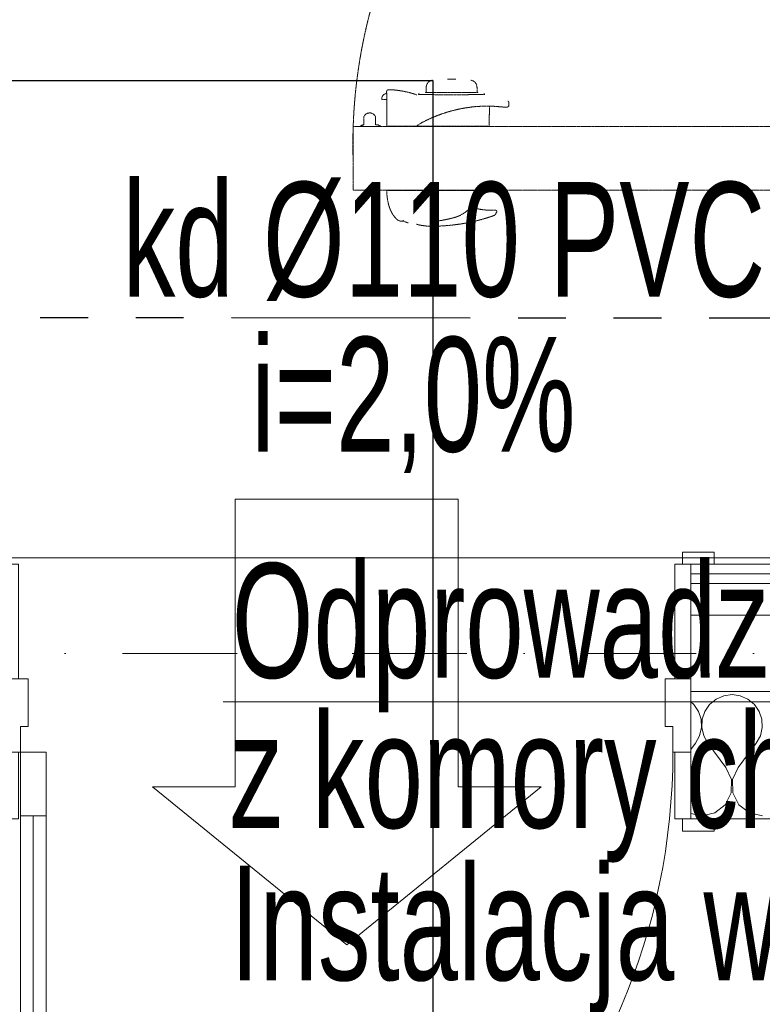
# Model space of a CAD drawing. Header units: centimetres. Extents: x -9388 to 91680, y -1419244 to 50347.
# Tile 11 of 183: x 12226 to 13391, y -711091 to -709545. Entities that reach past the tile are written whole.
import ezdxf
from ezdxf.enums import TextEntityAlignment as Align

# ---------------------------------------------------------------- set-up
doc = ezdxf.new("R2010")
doc.units = ezdxf.units.CM
for name, pattern in [('DASHED', [0.75, 0.5, -0.25]), ('Kropki i Kreski', [360, 180, -90, 0, -90]), ('PHANTOM', [2.5, 1.25, -0.25, 0.25, -0.25, 0.25, -0.25])]:
    doc.linetypes.add(name, pattern=pattern)
for name, color, linetype in [('! Strefy Powierzchnie', 7, 'Continuous'), ('Drzwi ArchiCAD', 7, 'Continuous'), ('Osie', 7, 'Continuous')]:
    doc.layers.add(name, color=color, linetype=linetype)
for name, color, linetype, lineweight in [('0_Nr_pióra__101', 7, 'Continuous', 5), ('Drzwi ArchiCAD_Nr_pióra__1', 7, 'Continuous', 13), ('Drzwi ArchiCAD_Nr_pióra__23', 7, 'Continuous', 15), ('Drzwi ArchiCAD_Nr_pióra__3', 7, 'Continuous', 13), ('Drzwi ArchiCAD_Nr_pióra__41', 7, 'Continuous', 15), ('Osie_Nr_pióra__1', 7, 'Continuous', 13), ('Osie_Nr_pióra__4', 7, 'Continuous', 13), ('Q_ks_opis', 3, 'Continuous', 13), ('Q_opis', 3, 'Continuous', 13), ('Q_podkład', 8, 'Continuous', 9), ('Wnętrze - umeblowanie_Nr_pióra__101', 7, 'Continuous', 5), ('Ściany zewnętrzne_Nr_pióra__1', 7, 'Continuous', 13), ('Ściany zewnętrzne_Nr_pióra__174', 7, 'Continuous', 5), ('Ściany zewnętrzne_Nr_pióra__41', 7, 'Continuous', 15)]:
    doc.layers.add(name, color=color, linetype=linetype, lineweight=lineweight)
doc.layers.add('Q_kd', color=7, linetype='PHANTOM', lineweight=30, true_color=0x01ff01)
doc.layers.add('Q_uwagi', color=7, linetype='Continuous', lineweight=30, true_color=0xff0101, plot=False)
doc.styles.add('Arial Narrow_____', font='ARIALN.TTF', dxfattribs={"width": 0.8})
doc.styles.add('GENERATED_STYLE_3', font='calibri.ttf')

# ---------------------------------------------------------------- blocks, each defined once
blk = doc.blocks.new('Standardowy znacznik siatki')
at = {"layer": 'Osie_Nr_pióra__4', "linetype": 'Kropki i Kreski'}
blk.add_line((1000, 0), (17990.8, 0), dxfattribs=at)
at = {"layer": 'Osie_Nr_pióra__1', "style": 'GENERATED_STYLE_3'}
for tag, p in [('AC_MarkerText_1_0', (-125, 4.9)), ('AC_MarkerText_1_1', (19115.8, 4.9))]:
    blk.add_attdef(tag, text='', height=100, rotation=360, dxfattribs=at).set_placement(p, align=Align.MIDDLE_CENTER)
blk = doc.blocks.new('Drzwi 19')
at = {"layer": 'Drzwi ArchiCAD_Nr_pióra__1', "color": 8, "linetype": 'Continuous'}
for p, q in [((-540, -265), (-540, -215)), ((540, -265), (540, -215)), ((-540, -280), (-540, -265)), ((540, -280), (540, -265)), ((-540, -295), (-540, -280)), ((540, -295), (540, -280)), ((-540, -295), (-577, -295)), ((540, -295), (577, -295))]:
    blk.add_line(p, q, dxfattribs=at)
at = {"layer": 'Drzwi ArchiCAD_Nr_pióra__23', "color": 8, "linetype": 'Continuous'}
for p, q in [((-512, 0), (-540, 0)), ((-540, 0), (-540, -115)), ((-512, -40), (-512, 0)), ((540, 0), (512, 0)), ((512, 0), (512, -40)), ((540, -115), (540, 0)), ((-500, -40), (-512, -40)), ((-500, -115), (-500, -40)), ((512, -40), (500, -40)), ((500, -40), (500, -115)), ((-540, -115), (-500, -115)), ((500, -115), (540, -115))]:
    blk.add_line(p, q, dxfattribs=at)
at = {"layer": 'Drzwi ArchiCAD_Nr_pióra__3', "color": 8, "linetype": 'Continuous'}
for p, q in [((472, 924), (472, 1024)), ((472, 1024), (512, 1024)), ((512, 1024), (512, 924)), ((472, 924), (492, 924)), ((472, 100), (472, 924)), ((512, 924), (472, 924)), ((492, 924), (512, 924)), ((492, 100), (492, 924)), ((492, 924), (492, 100)), ((492, 924), (492, 100)), ((512, 924), (512, 100)), ((-527, 124), (-577, 124)), ((-577, 124), (-577, 105)), ((-527, 105), (-527, 124)), ((577, 124), (527, 124)), ((527, 124), (527, 105)), ((577, 105), (577, 124)), ((-577, 105), (-527, 105)), ((-515, 105), (-540, 105)), ((-540, 105), (-540, 0)), ((-515, 0), (-515, 105)), ((492, 100), (472, 100)), ((472, 0), (472, 100)), ((472, 100), (512, 100)), ((512, 100), (492, 100)), ((512, 100), (512, 0)), ((540, 105), (515, 105)), ((515, 105), (515, 0)), ((527, 105), (577, 105)), ((540, 0), (540, 105)), ((-540, 0), (-515, 0)), ((512, 0), (472, 0)), ((515, 0), (540, 0)), ((-515, -115), (-540, -115)), ((-540, -115), (-540, -295)), ((-515, -295), (-515, -115)), ((540, -115), (515, -115)), ((515, -115), (515, -295)), ((540, -295), (540, -115)), ((-527, -295), (-577, -295)), ((-577, -295), (-577, -314)), ((-540, -295), (-515, -295)), ((-527, -314), (-527, -295)), ((515, -295), (540, -295)), ((577, -295), (527, -295)), ((527, -295), (527, -314)), ((577, -314), (577, -295)), ((-577, -314), (-527, -314)), ((527, -314), (577, -314))]:
    blk.add_line(p, q, dxfattribs=at)
blk.add_arc((512, 0), 1024, 90, 180, dxfattribs=at)
at = {"layer": 'Drzwi ArchiCAD_Nr_pióra__41', "color": 8, "linetype": 'Continuous'}
for p, q in [((-540, 105), (-577, 105)), ((-540, 0), (-540, 105)), ((540, 0), (540, 105)), ((540, 105), (577, 105)), ((-540, -95), (-540, 0)), ((540, -95), (540, 0)), ((-540, -115), (-540, -95)), ((540, -115), (540, -95)), ((-540, -215), (-540, -115)), ((540, -215), (540, -115))]:
    blk.add_line(p, q, dxfattribs=at)
blk = doc.blocks.new('PAB.01_RZUT PRZYZIEMIA')
at = {"layer": '! Strefy Powierzchnie', "color": 8, "linetype": 'Continuous', "lineweight": 0, "flags": 128}
blk.add_lwpolyline([(42139, -704614.2), (42139, -710390.3), (43599, -710390.3), (43599, -708777.6), (43504, -708777.6), (43504, -708187.3), (43504, -706869.3), (43504, -706759.3), (45374, -706759.3), (45374, -704614.2)], close=True, dxfattribs=at)
at = {"layer": '0_Nr_pióra__101', "color": 8, "linetype": 'Continuous', "flags": 128}
blk.add_lwpolyline([(42914, -710297.8), (42564, -710297.8), (42564, -710749.8), (42434, -710749.8), (42739, -710997.8), (43044, -710749.8), (42914, -710749.8)], close=True, dxfattribs=at)
at = {"layer": 'Wnętrze - umeblowanie_Nr_pióra__101', "color": 8, "linetype": 'DASHED'}
for p, q in [((42897.2, -709638.3), (42910.2, -709638.3)), ((42897.2, -709638.3), (42910.2, -709638.3)), ((42801.7, -709657.8), (42801.7, -709659.8)), ((42801.7, -709657.8), (42801.7, -709659.8)), ((42801.7, -709659.8), (42802.2, -709659.8)), ((42801.7, -709659.8), (42802.2, -709659.8)), ((42801.9, -709712.3), (42802.2, -709660.7)), ((42801.9, -709712.3), (42802.2, -709660.7)), ((42802.2, -709659.8), (42802.2, -709659.8)), ((42802.2, -709659.8), (42802.2, -709660)), ((42802.2, -709659.8), (42802.2, -709659.8)), ((42802.2, -709659.8), (42802.2, -709660)), ((42802.2, -709660), (42802.2, -709660.2)), ((42802.2, -709660), (42802.2, -709660.2)), ((42802.2, -709660.2), (42802.2, -709660.5)), ((42802.2, -709660.2), (42802.2, -709660.5)), ((42802.2, -709660.5), (42802.2, -709660.7)), ((42802.2, -709660.5), (42802.2, -709660.7)), ((42851.8, -709662.3), (42851.5, -709662.3)), ((42851.5, -709662.3), (42851.5, -709662.3)), ((42851.8, -709662.3), (42851.5, -709662.3)), ((42851.5, -709662.3), (42851.5, -709662.3)), ((42852.2, -709662.3), (42851.8, -709662.3)), ((42852.2, -709662.3), (42851.8, -709662.3)), ((42851.9, -709662.1), (42851.9, -709662.3)), ((42851.9, -709662.1), (42851.9, -709662.3)), ((42852.8, -709662.3), (42852.2, -709662.3)), ((42852.8, -709662.3), (42852.2, -709662.3)), ((42853.5, -709662.3), (42852.8, -709662.3)), ((42853.5, -709662.3), (42852.8, -709662.3)), ((42854.4, -709662.3), (42853.5, -709662.3)), ((42854.4, -709662.3), (42853.5, -709662.3)), ((42855.4, -709662.4), (42854.4, -709662.3)), ((42855.4, -709662.4), (42854.4, -709662.3)), ((42856.6, -709662.4), (42855.4, -709662.4)), ((42856.6, -709662.4), (42855.4, -709662.4)), ((42857.9, -709662.4), (42856.6, -709662.4)), ((42857.9, -709662.4), (42856.6, -709662.4)), ((42859.4, -709662.4), (42857.9, -709662.4)), ((42859.4, -709662.4), (42857.9, -709662.4)), ((42861.1, -709662.4), (42859.4, -709662.4)), ((42861.1, -709662.4), (42859.4, -709662.4)), ((42862.8, -709662.5), (42861.1, -709662.4)), ((42862.8, -709662.5), (42861.1, -709662.4)), ((42944.7, -709659.5), (42862.7, -709659.5)), ((42944.7, -709659.5), (42862.7, -709659.5)), ((42864.7, -709662.5), (42862.8, -709662.5)), ((42864.7, -709662.5), (42862.8, -709662.5)), ((42863.9, -709650.7), (42863.7, -709659.5)), ((42863.9, -709650.7), (42863.7, -709659.5)), ((42866.7, -709662.5), (42864.7, -709662.5)), ((42866.7, -709662.5), (42864.7, -709662.5)), ((42868.7, -709662.6), (42866.7, -709662.5)), ((42868.7, -709662.6), (42866.7, -709662.5)), ((42870.8, -709662.6), (42868.7, -709662.6)), ((42870.8, -709662.6), (42868.7, -709662.6)), ((42873, -709662.6), (42870.8, -709662.6)), ((42873, -709662.6), (42870.8, -709662.6)), ((42875.3, -709662.6), (42873, -709662.6)), ((42875.3, -709662.6), (42873, -709662.6)), ((42877.8, -709662.7), (42875.3, -709662.6)), ((42877.8, -709662.7), (42875.3, -709662.6)), ((42880.4, -709662.7), (42877.8, -709662.7)), ((42880.4, -709662.7), (42877.8, -709662.7)), ((42883.1, -709662.7), (42880.4, -709662.7)), ((42883.1, -709662.7), (42880.4, -709662.7)), ((42885.8, -709662.7), (42883.1, -709662.7)), ((42885.8, -709662.7), (42883.1, -709662.7)), ((42888.6, -709662.7), (42885.8, -709662.7)), ((42888.6, -709662.7), (42885.8, -709662.7)), ((42891.4, -709662.7), (42888.6, -709662.7)), ((42891.4, -709662.7), (42888.6, -709662.7)), ((42894.3, -709662.8), (42891.4, -709662.7)), ((42894.3, -709662.8), (42891.4, -709662.7)), ((42897.2, -709662.8), (42894.3, -709662.8)), ((42897.2, -709662.8), (42894.3, -709662.8)), ((42900.1, -709662.8), (42897.2, -709662.8)), ((42900.1, -709662.8), (42897.2, -709662.8)), ((42903, -709662.8), (42900.1, -709662.8)), ((42903, -709662.8), (42900.1, -709662.8)), ((42906, -709662.8), (42903, -709662.8)), ((42906, -709662.8), (42903, -709662.8)), ((42908.9, -709662.8), (42906, -709662.8)), ((42908.9, -709662.8), (42906, -709662.8)), ((42911.8, -709662.8), (42908.9, -709662.8)), ((42911.8, -709662.8), (42908.9, -709662.8)), ((42914.7, -709662.8), (42911.8, -709662.8)), ((42914.7, -709662.8), (42911.8, -709662.8)), ((42917.6, -709662.7), (42914.7, -709662.8)), ((42917.6, -709662.7), (42914.7, -709662.8)), ((42920.4, -709662.7), (42917.6, -709662.7)), ((42920.4, -709662.7), (42917.6, -709662.7)), ((42923.1, -709662.7), (42920.4, -709662.7)), ((42923.1, -709662.7), (42920.4, -709662.7)), ((42925.8, -709662.7), (42923.1, -709662.7)), ((42925.8, -709662.7), (42923.1, -709662.7)), ((42928.4, -709662.7), (42925.8, -709662.7)), ((42928.4, -709662.7), (42925.8, -709662.7)), ((42931, -709662.6), (42928.4, -709662.7)), ((42931, -709662.6), (42928.4, -709662.7)), ((42933.4, -709662.6), (42931, -709662.6)), ((42933.4, -709662.6), (42931, -709662.6)), ((42935.8, -709662.6), (42933.4, -709662.6)), ((42935.8, -709662.6), (42933.4, -709662.6)), ((42938.1, -709662.6), (42935.8, -709662.6)), ((42938.1, -709662.6), (42935.8, -709662.6)), ((42940.2, -709662.5), (42938.1, -709662.6)), ((42940.2, -709662.5), (42938.1, -709662.6)), ((42942.3, -709662.5), (42940.2, -709662.5)), ((42942.3, -709662.5), (42940.2, -709662.5)), ((42944.2, -709662.5), (42942.3, -709662.5)), ((42944.2, -709662.5), (42942.3, -709662.5)), ((42943.7, -709659.5), (42943.5, -709650.7)), ((42943.7, -709659.5), (42943.5, -709650.7)), ((42946, -709662.5), (42944.2, -709662.5)), ((42946, -709662.5), (42944.2, -709662.5)), ((42947.6, -709662.4), (42946, -709662.5)), ((42947.6, -709662.4), (42946, -709662.5)), ((42949.2, -709662.4), (42947.6, -709662.4)), ((42949.2, -709662.4), (42947.6, -709662.4)), ((42950.5, -709662.4), (42949.2, -709662.4)), ((42950.5, -709662.4), (42949.2, -709662.4)), ((42951.8, -709662.4), (42950.5, -709662.4)), ((42951.8, -709662.4), (42950.5, -709662.4)), ((42952.8, -709662.3), (42951.8, -709662.4)), ((42952.8, -709662.3), (42951.8, -709662.4)), ((42953.8, -709662.3), (42952.8, -709662.3)), ((42953.8, -709662.3), (42952.8, -709662.3)), ((42954.5, -709662.3), (42953.8, -709662.3)), ((42954.5, -709662.3), (42953.8, -709662.3)), ((42955.1, -709662.3), (42954.5, -709662.3)), ((42955.1, -709662.3), (42954.5, -709662.3)), ((42955.6, -709662.3), (42955.1, -709662.3)), ((42955.6, -709662.3), (42955.1, -709662.3)), ((42955.5, -709662.3), (42955.5, -709662.1)), ((42955.5, -709662.3), (42955.5, -709662.1)), ((42955.8, -709662.3), (42955.6, -709662.3)), ((42955.8, -709662.3), (42955.6, -709662.3)), ((42955.9, -709662.3), (42955.8, -709662.3)), ((42955.9, -709662.3), (42955.8, -709662.3)), ((42955.9, -709662.3), (42955.9, -709662.3)), ((42955.9, -709662.3), (42955.9, -709662.3)), ((42795, -709670.2), (42802.2, -709670.2)), ((42795, -709670.2), (42802.2, -709670.2)), ((42801.8, -709670.8), (42801.8, -709712.3)), ((42801.8, -709670.8), (42802.2, -709670.8)), ((42801.8, -709670.8), (42801.8, -709712.3)), ((42801.8, -709670.8), (42802.2, -709670.8)), ((42993.7, -709679.6), (42993.7, -709675.6)), ((42993.7, -709679.6), (42993.7, -709675.6)), ((42881.4, -709695.4), (42884.2, -709694.4)), ((42881.4, -709695.4), (42884.2, -709694.4)), ((42884.2, -709694.4), (42887, -709693.3)), ((42884.2, -709694.4), (42887, -709693.3)), ((42887, -709693.3), (42889.8, -709692.4)), ((42887, -709693.3), (42889.8, -709692.4)), ((42889.8, -709692.4), (42892.7, -709691.4)), ((42889.8, -709692.4), (42892.7, -709691.4)), ((42892.7, -709691.4), (42895.5, -709690.5)), ((42892.7, -709691.4), (42895.5, -709690.5)), ((42895.5, -709690.5), (42898.4, -709689.6)), ((42895.5, -709690.5), (42898.4, -709689.6)), ((42898.4, -709689.6), (42901.2, -709688.8)), ((42898.4, -709689.6), (42901.2, -709688.8)), ((42901.2, -709688.8), (42904.1, -709688)), ((42901.2, -709688.8), (42904.1, -709688)), ((42904.1, -709688), (42906.9, -709687.3)), ((42904.1, -709688), (42906.9, -709687.3)), ((42906.9, -709687.3), (42909.8, -709686.6)), ((42906.9, -709687.3), (42909.8, -709686.6)), ((42909.8, -709686.6), (42912.7, -709685.9)), ((42909.8, -709686.6), (42912.7, -709685.9)), ((42912.7, -709685.9), (42915.5, -709685.3)), ((42912.7, -709685.9), (42915.5, -709685.3)), ((42915.5, -709685.3), (42918.4, -709684.7)), ((42915.5, -709685.3), (42918.4, -709684.7)), ((42918.4, -709684.7), (42921.2, -709684.2)), ((42918.4, -709684.7), (42921.2, -709684.2)), ((42921.2, -709684.2), (42924.1, -709683.6)), ((42921.2, -709684.2), (42924.1, -709683.6)), ((42924.1, -709683.6), (42927, -709683.2)), ((42924.1, -709683.6), (42927, -709683.2)), ((42927, -709683.2), (42929.8, -709682.8)), ((42927, -709683.2), (42929.8, -709682.8)), ((42929.8, -709682.8), (42932.7, -709682.4)), ((42929.8, -709682.8), (42932.7, -709682.4)), ((42932.7, -709682.4), (42935.5, -709682)), ((42932.7, -709682.4), (42935.5, -709682)), ((42935.5, -709682), (42938.4, -709681.7)), ((42935.5, -709682), (42938.4, -709681.7)), ((42938.4, -709681.7), (42941.2, -709681.4)), ((42938.4, -709681.7), (42941.2, -709681.4)), ((42941.2, -709681.4), (42944.1, -709681.2)), ((42941.2, -709681.4), (42944.1, -709681.2)), ((42944.1, -709681.2), (42946.9, -709681)), ((42944.1, -709681.2), (42946.9, -709681)), ((42946.9, -709681), (42949.8, -709680.9)), ((42946.9, -709681), (42949.8, -709680.9)), ((42949.8, -709680.9), (42952.6, -709680.8)), ((42949.8, -709680.9), (42952.6, -709680.8)), ((42952.6, -709680.8), (42955.4, -709680.7)), ((42952.6, -709680.8), (42955.4, -709680.7)), ((42955.4, -709680.7), (42958.3, -709680.7)), ((42955.4, -709680.7), (42958.3, -709680.7)), ((42958.3, -709680.7), (42961.1, -709680.7)), ((42958.3, -709680.7), (42961.1, -709680.7)), ((42961.1, -709680.7), (42963.9, -709680.7)), ((42961.1, -709680.7), (42963.9, -709680.7)), ((42962.7, -709712.3), (42963, -709680.7)), ((42962.7, -709712.3), (42963, -709680.7)), ((42963.9, -709680.7), (42966.7, -709680.8)), ((42963.9, -709680.7), (42966.7, -709680.8)), ((42966.7, -709680.8), (42969.5, -709680.9)), ((42966.7, -709680.8), (42969.5, -709680.9)), ((42969.5, -709680.9), (42972.3, -709681.1)), ((42969.5, -709680.9), (42972.3, -709681.1)), ((42972.3, -709681.1), (42975.1, -709681.3)), ((42972.3, -709681.1), (42975.1, -709681.3)), ((42975.1, -709681.3), (42977.8, -709681.5)), ((42975.1, -709681.3), (42977.8, -709681.5)), ((42977.8, -709681.5), (42978.1, -709681.6)), ((42977.8, -709681.5), (42978.1, -709681.6)), ((42978.1, -709681.6), (42978.9, -709681.7)), ((42978.1, -709681.6), (42978.9, -709681.7)), ((42978.9, -709681.7), (42979.9, -709681.7)), ((42978.9, -709681.7), (42979.9, -709681.7)), ((42979.9, -709681.7), (42980.8, -709681.8)), ((42979.9, -709681.7), (42980.8, -709681.8)), ((42980.8, -709681.8), (42981.6, -709681.9)), ((42980.8, -709681.8), (42981.6, -709681.9)), ((42981.6, -709681.9), (42982.5, -709682)), ((42981.6, -709681.9), (42982.5, -709682)), ((42982.5, -709682), (42983.3, -709682)), ((42982.5, -709682), (42983.3, -709682)), ((42983.3, -709682), (42984.1, -709682.1)), ((42983.3, -709682), (42984.1, -709682.1)), ((42984.1, -709682.1), (42984.9, -709682.1)), ((42984.1, -709682.1), (42984.9, -709682.1)), ((42984.9, -709682.1), (42985.6, -709682.2)), ((42984.9, -709682.1), (42985.6, -709682.2)), ((42985.6, -709682.2), (42986.3, -709682.2)), ((42985.6, -709682.2), (42986.3, -709682.2)), ((42986.3, -709682.2), (42987, -709682.3)), ((42986.3, -709682.2), (42987, -709682.3)), ((42987, -709682.3), (42987.6, -709682.3)), ((42987, -709682.3), (42987.6, -709682.3)), ((42987.6, -709682.3), (42988.2, -709682.3)), ((42987.6, -709682.3), (42988.2, -709682.3)), ((42988.2, -709682.3), (42988.7, -709682.3)), ((42988.2, -709682.3), (42988.7, -709682.3)), ((42988.7, -709682.3), (42989.2, -709682.3)), ((42988.7, -709682.3), (42989.2, -709682.3)), ((42989.2, -709682.3), (42989.7, -709682.3)), ((42989.2, -709682.3), (42989.7, -709682.3)), ((42989.7, -709682.3), (42990.1, -709682.2)), ((42989.7, -709682.3), (42990.1, -709682.2)), ((42990.1, -709682.2), (42990.6, -709682.2)), ((42990.1, -709682.2), (42990.6, -709682.2)), ((42990.6, -709682.2), (42990.9, -709682.2)), ((42990.6, -709682.2), (42990.9, -709682.2)), ((42990.9, -709682.2), (42991.3, -709682.1)), ((42990.9, -709682.2), (42991.3, -709682.1)), ((42991.3, -709682.1), (42991.6, -709682)), ((42991.3, -709682.1), (42991.6, -709682)), ((42991.6, -709682), (42991.8, -709681.9)), ((42991.6, -709682), (42991.8, -709681.9)), ((42991.8, -709681.9), (42992, -709681.8)), ((42991.8, -709681.9), (42992, -709681.8)), ((42992, -709681.8), (42992.2, -709681.7)), ((42992, -709681.8), (42992.2, -709681.7)), ((42992.2, -709681.6), (42992.5, -709681.4)), ((42992.2, -709681.6), (42992.5, -709681.4)), ((42992.2, -709681.7), (42992.2, -709681.6)), ((42992.2, -709681.7), (42992.2, -709681.6)), ((42992.5, -709681.4), (42992.7, -709681.1)), ((42992.5, -709681.4), (42992.7, -709681.1)), ((42992.7, -709681.1), (42992.9, -709680.9)), ((42992.7, -709681.1), (42992.9, -709680.9)), ((42992.9, -709680.9), (42993.1, -709680.7)), ((42992.9, -709680.9), (42993.1, -709680.7)), ((42993.1, -709680.7), (42993.2, -709680.5)), ((42993.1, -709680.7), (42993.2, -709680.5)), ((42993.2, -709680.5), (42993.3, -709680.4)), ((42993.2, -709680.5), (42993.3, -709680.4)), ((42993.3, -709680.4), (42993.4, -709680.3)), ((42993.3, -709680.4), (42993.4, -709680.3)), ((42993.4, -709680.3), (42993.5, -709680.2)), ((42993.4, -709680.3), (42993.5, -709680.2)), ((42993.4, -709680.3), (42993.4, -709680.3)), ((42993.4, -709680.3), (42993.4, -709680.3)), ((42851.6, -709709.8), (42850.4, -709710.5)), ((42851.6, -709709.8), (42850.4, -709710.5)), ((42853.1, -709708.9), (42851.6, -709709.8)), ((42853.1, -709708.9), (42851.6, -709709.8)), ((42854.6, -709708), (42853.1, -709708.9)), ((42854.6, -709708), (42853.1, -709708.9)), ((42854.6, -709708), (42856.4, -709706.9)), ((42854.6, -709708), (42856.4, -709706.9)), ((42856.4, -709706.9), (42856.6, -709706.8)), ((42856.4, -709706.9), (42856.6, -709706.8)), ((42856.6, -709706.8), (42857.2, -709706.5)), ((42856.6, -709706.8), (42857.2, -709706.5)), ((42857.2, -709706.5), (42857.5, -709706.3)), ((42857.2, -709706.5), (42857.5, -709706.3)), ((42857.5, -709706.3), (42859.4, -709705.3)), ((42857.5, -709706.3), (42859.4, -709705.3)), ((42859.4, -709705.3), (42862.1, -709704)), ((42859.4, -709705.3), (42862.1, -709704)), ((42862.1, -709704), (42864.8, -709702.6)), ((42862.1, -709704), (42864.8, -709702.6)), ((42864.8, -709702.6), (42867.5, -709701.3)), ((42864.8, -709702.6), (42867.5, -709701.3)), ((42867.5, -709701.3), (42870.3, -709700.1)), ((42867.5, -709701.3), (42870.3, -709700.1)), ((42870.3, -709700.1), (42873, -709698.8)), ((42870.3, -709700.1), (42873, -709698.8)), ((42873, -709698.8), (42875.8, -709697.7)), ((42873, -709698.8), (42875.8, -709697.7)), ((42875.8, -709697.7), (42878.6, -709696.5)), ((42875.8, -709697.7), (42878.6, -709696.5)), ((42878.6, -709696.5), (42881.4, -709695.4)), ((42878.6, -709696.5), (42881.4, -709695.4)), ((42801.8, -709712.3), (42962.7, -709712.3)), ((42801.8, -709712.3), (42962.7, -709712.3)), ((42850.4, -709710.5), (42849.2, -709711.2)), ((42850.4, -709710.5), (42849.2, -709711.2)), ((42801.8, -709813), (42954.8, -709813)), ((42801.8, -709813), (42954.8, -709813)), ((42806.8, -709812.8), (42951.1, -709812.8)), ((42806.8, -709812.8), (42806.8, -709813)), ((42806.8, -709812.8), (42951.1, -709812.8)), ((42806.8, -709812.8), (42806.8, -709813)), ((42944.4, -709818.4), (42951.3, -709817.2)), ((42944.4, -709818.4), (42951.3, -709817.2)), ((42951.1, -709812.8), (42951, -709813)), ((42951.1, -709812.8), (42951, -709813)), ((42954.8, -709813), (42954.5, -709814.2)), ((42954.8, -709813), (42954.5, -709814.2)), ((42972.2, -709850.9), (42974.4, -709847)), ((42972.2, -709850.9), (42974.4, -709847)), ((42824.5, -709861.3), (42828.8, -709861.3)), ((42824.5, -709861.3), (42828.8, -709861.3)), ((42875, -709867), (42878.1, -709861.6)), ((42875, -709867), (42878.1, -709861.6)), ((42874.1, -709868.5), (42875, -709867)), ((42874.1, -709868.5), (42875, -709867))]:
    blk.add_line(p, q, dxfattribs=at)
at = {"layer": 'Wnętrze - umeblowanie_Nr_pióra__101', "color": 8, "linetype": 'DASHED', "flags": 128}
for points in [[(42789.1, -709710.8), (42789.1, -709711.3), (42790.1, -709711.3, -0.175422), (42792, -709712, -0.244753), (42792.1, -709712.1), (42792.1, -709712.5, -0.414214), (42791.9, -709712.8), (42764.4, -709712.8, -0.414214), (42764.1, -709712.5), (42764.1, -709712.1, -0.200685), (42764.2, -709712), (42764.7, -709711.6), (42761.5, -709712.3), (42761.4, -709711.8, -0.414214), (42762.2, -709710.6), (42766.1, -709709.8), (42766.1, -709697, -0.649069), (42784.1, -709697.3), (42784.1, -709709.8), (42788.1, -709709.8, -0.414214)], [(42789.1, -709710.8), (42789.1, -709711.3), (42790.1, -709711.3, -0.175422), (42792, -709712, -0.244753), (42792.1, -709712.1), (42792.1, -709712.5, -0.414214), (42791.9, -709712.8), (42764.4, -709712.8, -0.414214), (42764.1, -709712.5), (42764.1, -709712.1, -0.200685), (42764.2, -709712), (42764.7, -709711.6), (42761.5, -709712.3), (42761.4, -709711.8, -0.414214), (42762.2, -709710.6), (42766.1, -709709.8), (42766.1, -709697, -0.649069), (42784.1, -709697.3), (42784.1, -709709.8), (42788.1, -709709.8, -0.414214)], [(43529, -709713.6, 0.414214), (43528.2, -709712.8), (42749.8, -709712.8, 0.414214), (42749, -709713.6), (42749, -709812, 0.414814), (42749.7, -709812.8), (43528.1, -709812.8, 0.414814), (43529, -709812)], [(43529, -709713.6, 0.414214), (43528.2, -709712.8), (42749.8, -709712.8, 0.414214), (42749, -709713.6), (42749, -709812, 0.414814), (42749.7, -709812.8), (43528.1, -709812.8, 0.414814), (43529, -709812)]]:
    blk.add_lwpolyline(points, format="xyb", close=True, dxfattribs=at)
for points in [[(42934, -709838.9), (42935.1, -709839.3), (42936.9, -709839.9), (42938.9, -709840.4), (42940.9, -709841), (42943.2, -709841.6), (42944.9, -709842), (42946.6, -709842.3), (42948.5, -709842.7), (42950.3, -709843), (42952.1, -709843.3), (42954, -709843.5), (42955.5, -709843.7), (42956.4, -709843.8)], [(42934, -709838.9), (42935.1, -709839.3), (42936.9, -709839.9), (42938.9, -709840.4), (42940.9, -709841), (42943.2, -709841.6), (42944.9, -709842), (42946.6, -709842.3), (42948.5, -709842.7), (42950.3, -709843), (42952.1, -709843.3), (42954, -709843.5), (42955.5, -709843.7), (42956.4, -709843.8)], [(42876, -709862), (42876, -709862), (42876, -709861.9), (42876, -709861.9), (42876.1, -709861.9), (42876.2, -709861.9), (42876.5, -709861.8), (42876.8, -709861.8)], [(42876, -709862), (42876, -709862), (42876, -709861.9), (42876, -709861.9), (42876.1, -709861.9), (42876.2, -709861.9), (42876.5, -709861.8), (42876.8, -709861.8)], [(42969.9, -709852.7), (42970.1, -709852.7), (42970.4, -709852.5), (42970.6, -709852.4), (42970.8, -709852.3), (42971.1, -709852.2), (42971.3, -709852), (42971.5, -709851.8), (42971.7, -709851.6), (42971.9, -709851.4), (42972.1, -709851.1), (42972.2, -709850.9)], [(42969.9, -709852.7), (42970.1, -709852.7), (42970.4, -709852.5), (42970.6, -709852.4), (42970.8, -709852.3), (42971.1, -709852.2), (42971.3, -709852), (42971.5, -709851.8), (42971.7, -709851.6), (42971.9, -709851.4), (42972.1, -709851.1), (42972.2, -709850.9)], [(42848.3, -709865.4), (42848.4, -709865.6), (42848.6, -709865.7), (42848.7, -709865.9), (42848.8, -709866.1), (42849, -709866.2), (42849.2, -709866.3), (42849.3, -709866.4), (42849.5, -709866.5)], [(42848.3, -709865.4), (42848.4, -709865.6), (42848.6, -709865.7), (42848.7, -709865.9), (42848.8, -709866.1), (42849, -709866.2), (42849.2, -709866.3), (42849.3, -709866.4), (42849.5, -709866.5)]]:
    blk.add_lwpolyline(points, dxfattribs=at)
at = {"layer": 'Wnętrze - umeblowanie_Nr_pióra__101', "color": 8, "linetype": 'DASHED'}
for centre, radius, start, end in [((43560, -709740.3), 811.3, 88.463, 181.4253), ((43560, -709740.3), 811.3, 88.463, 181.4253), ((42874.9, -709650.9), 11, 96.4294, 179), ((42874.9, -709650.9), 11, 96.4294, 179), ((42932.5, -709650.9), 11, 1, 83.5706), ((42932.5, -709650.9), 11, 1, 83.5706), ((42802.5, -709669.2), 8.5, 91.6226, 180), ((42802.5, -709669.2), 8.5, 91.6226, 180), ((42804.7, -709657.8), 3, 88.7555, 179.5), ((42804.7, -709657.8), 3, 88.7555, 179.5), ((42801.7, -709794.8), 140, 70.5019, 88.7555), ((42801.7, -709794.8), 140, 70.5019, 88.7555), ((42848.8, -709661.8), 1, 250.8033, 282.8377), ((42848.8, -709661.8), 1, 250.8033, 282.8377), ((42853.1, -709662.1), 1.2, 99.122, 180), ((42853.1, -709662.1), 1.2, 99.122, 180), ((42862.7, -709660), 0.5, 90, 96.8878), ((42862.7, -709660), 0.5, 90, 96.8878), ((42944.7, -709660), 0.5, 83.1122, 90), ((42944.7, -709660), 0.5, 83.1122, 90), ((42954.3, -709662.1), 1.2, 360, 80.8779), ((42954.3, -709662.1), 1.2, 360, 80.8779), ((42795, -709669.2), 1, 180, 270), ((42795, -709669.2), 1, 180, 270), ((42990.7, -709675.6), 3, 359.9247, 69.3857), ((42990.7, -709675.6), 3, 359.9247, 69.3857), ((42991.6, -709680.9), 0.994, 313.1622, 318.2844), ((42991.6, -709680.9), 0.994, 313.1622, 318.2844), ((42992.7, -709679.6), 1, 318.5596, 337.4387), ((42992.7, -709679.6), 1, 318.5596, 337.4387), ((42992.7, -709679.6), 1, 337.4387, 360), ((42992.7, -709679.6), 1, 337.4387, 360), ((42891.8, -709812.2), 90, 180.5, 198), ((42891.8, -709812.2), 90, 180.5, 198), ((42878.2, -709799.4), 68.9, 337.169, 346.1484), ((42878.2, -709799.4), 68.9, 337.169, 346.1484), ((42950.6, -709813.3), 4, 279.8416, 346.98), ((42950.6, -709813.3), 4, 279.8416, 346.98), ((42895.1, -709807.1), 50.2, 285.7072, 337.7388), ((42895.1, -709807.1), 50.2, 285.7072, 337.7388), ((42849, -709826.1), 45, 198, 226.6532), ((42849, -709826.1), 45, 198, 226.6532), ((42966.2, -709744.2), 100, 264.3898, 273.5902), ((42966.2, -709744.2), 100, 264.3898, 273.5902), ((42972.7, -709846), 2, 330.0458, 96.6991), ((42972.7, -709846), 2, 330.0458, 96.6991), ((42824.3, -709852.2), 9.02, 226.6763, 271.4795), ((42824.3, -709852.2), 9.02, 226.6763, 271.4795), ((42868.6, -709793.4), 78.7, 238.0399, 240.16), ((42868.6, -709793.4), 78.7, 238.0399, 240.16), ((42838.4, -709846.4), 17.7, 239.8398, 262.714), ((42838.4, -709846.4), 17.7, 239.8398, 262.714), ((42871.7, -709569.3), 300, 270.5481, 285.2579), ((42871.7, -709569.3), 300, 270.5481, 285.2579), ((42847.9, -709631.8), 231.8, 277.1545, 285.214), ((42847.9, -709631.8), 231.8, 277.1545, 285.214), ((42871.7, -709569.1), 300.1, 285.2584, 287.4201), ((42871.7, -709569.1), 300.1, 285.2584, 287.4201), ((42872.9, -709572.9), 296.1, 287.4095, 289.122), ((42872.9, -709572.9), 296.1, 287.4095, 289.122), ((42871.8, -709779.3), 90, 255.6725, 269.8155), ((42871.8, -709779.3), 90, 255.6725, 269.8155), ((42871.5, -709868.8), 0.5, 269.8178, 329.9955), ((42871.5, -709868.8), 0.5, 269.8178, 329.9955), ((42874.6, -709868.7), 0.5, 150, 270.5491), ((42874.6, -709868.7), 0.5, 150, 270.5491)]:
    blk.add_arc(centre, radius, start, end, dxfattribs=at)
at = {"layer": 'Ściany zewnętrzne_Nr_pióra__1', "color": 8, "linetype": 'Continuous'}
for p, q in [((43279, -710400.3), (43316, -710400.3)), ((43279, -710400.3), (43279, -710415.3)), ((43279, -710400.3), (43279, -710415.3)), ((43279, -710415.3), (43279, -710430.3)), ((43279, -710415.3), (43279, -710430.3)), ((43279, -710430.3), (43279, -710480.3)), ((43279, -710430.3), (43279, -710480.3))]:
    blk.add_line(p, q, dxfattribs=at)
at = {"layer": 'Ściany zewnętrzne_Nr_pióra__1', "color": 8, "linetype": 'Continuous', "flags": 128}
blk.add_lwpolyline([(46014, -710400.3), (43279, -710400.3)], dxfattribs=at)
at = {"layer": 'Ściany zewnętrzne_Nr_pióra__174', "color": 8, "linetype": 'Continuous'}
for p, q in [((43330.8, -710606.9), (43318.8, -710612.2)), ((43343.8, -710605), (43330.8, -710606.9)), ((43356.8, -710606.9), (43343.8, -710605)), ((43368.8, -710612.2), (43356.8, -710606.9)), ((43283.7, -710620.5), (43279, -710616.6)), ((43291.2, -710631.4), (43283.7, -710620.5)), ((43308.7, -710620.5), (43301.2, -710631.4)), ((43318.8, -710612.2), (43308.7, -710620.5)), ((43379, -710620.5), (43368.8, -710612.2)), ((43386.4, -710631.4), (43379, -710620.5)), ((43295.4, -710643.8), (43291.2, -710631.4)), ((43301.2, -710631.4), (43297, -710643.8)), ((43390.6, -710643.8), (43386.4, -710631.4)), ((43296, -710656.9), (43295.4, -710643.8)), ((43297, -710643.8), (43296.4, -710656.9)), ((43391.2, -710656.9), (43390.6, -710643.8)), ((43293, -710669.7), (43296, -710656.9)), ((43296.4, -710656.9), (43299.4, -710669.7)), ((43388.3, -710669.7), (43391.2, -710656.9)), ((43279, -710691.4), (43286.7, -710681.2)), ((43286.7, -710681.2), (43293, -710669.7)), ((43299.4, -710669.7), (43305.7, -710681.2)), ((43334.3, -710719.3), (43305.7, -710681.2)), ((43353.3, -710719.3), (43381.9, -710681.2)), ((43381.9, -710681.2), (43388.3, -710669.7)), ((43342.9, -710738.4), (43334.3, -710719.3)), ((43353.3, -710719.3), (43344.8, -710738.4)), ((43342.4, -710759.3), (43342.9, -710738.4)), ((43344.8, -710738.4), (43345.2, -710759.3)), ((43333.1, -710778), (43342.4, -710759.3)), ((43345.2, -710759.3), (43354.6, -710778)), ((43279, -710791.6), (43296.2, -710795.5)), ((43296.2, -710795.5), (43316.6, -710790.9)), ((43316.6, -710790.9), (43333.1, -710778)), ((43354.6, -710778), (43371, -710790.9)), ((43371, -710790.9), (43391.4, -710795.5))]:
    blk.add_line(p, q, dxfattribs=at)
at = {"layer": 'Ściany zewnętrzne_Nr_pióra__41', "color": 8, "linetype": 'Continuous'}
for p, q in [((46024, -710415.3), (43279, -710415.3)), ((46034, -710430.3), (43279, -710430.3)), ((46034, -710480.3), (43279, -710480.3)), ((43279, -710480.3), (43279, -710580.3)), ((43279, -710480.3), (43279, -710580.3)), ((43279, -710580.3), (43279, -710600.3)), ((43279, -710600.3), (45004.1, -710600.3)), ((43279, -710600.3), (43279, -710695.3)), ((43279, -710695.3), (43279, -710800.3)), ((43279, -710800.3), (43316, -710800.3))]:
    blk.add_line(p, q, dxfattribs=at)
at = {"layer": 'Ściany zewnętrzne_Nr_pióra__41', "color": 8, "linetype": 'Continuous', "flags": 128}
blk.add_lwpolyline([(43279, -710800.3), (46416, -710800.3)], dxfattribs=at)
at = {"layer": 'Drzwi ArchiCAD', "color": 8, "linetype": 'Continuous', "zscale": 1000, "rotation": 179.999997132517}
blk.add_blockref('Drzwi 19', (42739, -710695.3), dxfattribs=at)
at = {"layer": 'Osie', "color": 8, "linetype": 'Continuous', "zscale": 1000, "rotation": 359.999997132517}
blk.add_blockref('Standardowy znacznik siatki', (30584.3, -710540.3), dxfattribs=at)

msp = doc.modelspace()

# ---------------------------------------------------------------- block references
at = {"layer": 'Q_podkład'}
msp.add_blockref('PAB.01_RZUT PRZYZIEMIA', (-30000, 0), dxfattribs=at)

# ---------------------------------------------------------------- next in the draw order: linework, layer by layer
at = {"layer": 'Q_kd', "ltscale": 300}
msp.add_line((15933, -710013.8, 0), (10600.7, -710013.2, 0), dxfattribs=at)
at = {"layer": 'Q_opis', "lineweight": 9}
msp.add_line((12545.3, -710616.3), (14771.5, -710616.3), dxfattribs=at)
at = {"layer": 'Q_uwagi'}
msp.add_lwpolyline([(11074, -709640.4), (12874, -709640.4), (12874, -711440.4), (11074, -711440.4)], close=True, dxfattribs=at)

# ---------------------------------------------------------------- next in the draw order: texts
at = {"layer": 'Q_ks_opis', "style": 'Arial Narrow_____', "width": 0.8}
for s, p in [('kd Ø110 PVC', (12387.4, -709979.9, 0)), ('i=2,0%%%', (12589.3, -710223.3, 0))]:
    msp.add_text(s, height=180, dxfattribs=at).set_placement(p)
at = {"layer": 'Q_opis', "lineweight": 9, "style": 'Arial Narrow_____', "width": 0.8}
for s, p in [('Odprowadzenie skroplin Ø50', (12558.4, -710632.6)), ('z komory chłodniczej', (12556.2, -710868.5)), ('Instalacja w izolacji termicznej', (12556.2, -711107.6))]:
    msp.add_text(s, height=180, dxfattribs=at).set_placement(p, align=Align.BOTTOM_LEFT)

doc.saveas('drawing.dxf')
